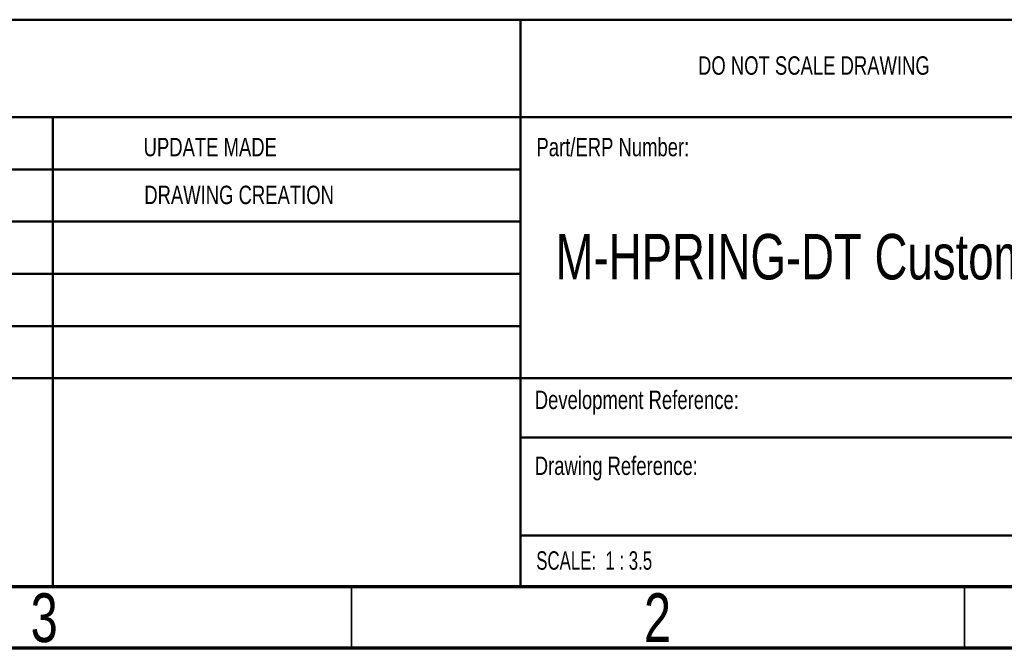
# Model space of a CAD drawing. Header units: millimetres. Extents: x 15 to 415, y 5 to 292.
# Tile 24 of 58: x 288 to 368, y 5 to 56. Entities that reach past the tile are written whole.
import ezdxf

# ---------------------------------------------------------------- set-up
doc = ezdxf.new("R2010")
doc.units = ezdxf.units.MM
doc.styles.add('SLDTEXTSTYLE0', font='TXT', dxfattribs={"width": 0.75})
doc.styles.add('SLDTEXTSTYLE1', font='TXT', dxfattribs={"width": 0.683333})

msp = doc.modelspace()

# ---------------------------------------------------------------- linework, layer by layer
at = {"color": 7, "linetype": 'Continuous', "lineweight": 50}
for p, q in [((230, 56.199398), (410, 56.199398)), ((328.8, 56.199398), (328.8, 10)), ((410, 48.25), (230, 48.25)), ((290.650684, 10), (290.650684, 48.25)), ((328.8, 44), (230, 44)), ((328.8, 39.75), (230, 39.75)), ((328.8, 35.5), (230, 35.5)), ((328.8, 31.25), (230, 31.25)), ((284.6, 27), (410, 27)), ((397, 22.182065), (328.8, 22.182065)), ((410, 14.198294), (328.8, 14.198294))]:
    msp.add_line(p, q, dxfattribs=at)
at = {"color": 7, "linetype": 'Continuous', "lineweight": 70}
for p, q in [((410, 10), (20, 10)), ((415, 5), (15, 5))]:
    msp.add_line(p, q, dxfattribs=at)
at = {"color": 7, "linetype": 'Continuous', "lineweight": 35}
for p, q in [((315, 10), (315, 5)), ((365, 10), (365, 5))]:
    msp.add_line(p, q, dxfattribs=at)

# ---------------------------------------------------------------- texts
at = {"color": 7, "linetype": 'Continuous', "lineweight": 0}
for s, insert, char_height, attachment_point, style in [('DO NOT SCALE DRAWING', (343.264655, 53.217477), 1.5, 1, 'SLDTEXTSTYLE0'), ('UPDATE MADE', (298.065442, 46.576179), 1.5, 1, 'SLDTEXTSTYLE0'), ('Part/ERP Number:', (330.090161, 46.576179), 1.5, 1, 'SLDTEXTSTYLE0'), ('DRAWING CREATION', (298.11812, 42.679196), 1.5, 1, 'SLDTEXTSTYLE0'), ('M-HPRING-DT Customer Drawing', (331.649142, 38.748681), 3.70416667, 1, 'SLDTEXTSTYLE0'), ('Development Reference:', (329.953002, 25.986056), 1.5, 1, 'SLDTEXTSTYLE0'), ('Drawing Reference:', (329.953002, 20.617695), 1.5, 1, 'SLDTEXTSTYLE0'), ('SCALE:  1 : 3.5', (330.073966, 12.900087), 1.5, 1, 'SLDTEXTSTYLE1'), ('3', (289.960037, 9.475836), 3.96875, 2, 'SLDTEXTSTYLE0'), ('2', (339.960037, 9.475836), 3.96875, 2, 'SLDTEXTSTYLE0')]:
    msp.add_mtext(s, dxfattribs=dict(at, insert=insert, char_height=char_height, attachment_point=attachment_point, style=style))

doc.saveas('drawing.dxf')
